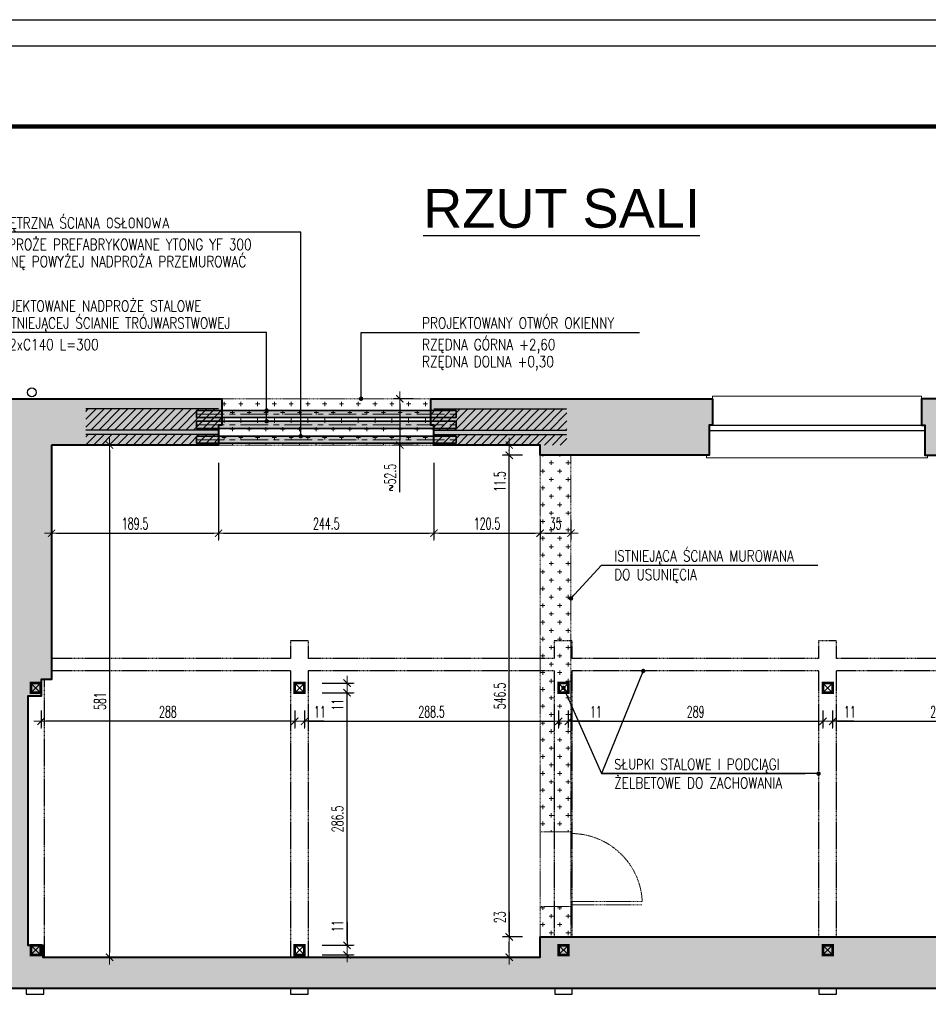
# Model space of a CAD drawing. Extents: x 678233 to 771511, y -128679 to -91169.
# Tile 3 of 62: x 757954 to 758985, y -104019 to -102902. Entities that reach past the tile are written whole.
import ezdxf

# ---------------------------------------------------------------- set-up
doc = ezdxf.new("R2010")
doc.units = 0
doc.linetypes.add('CENTER', pattern=[2, 1.25, -0.25, 0.25, -0.25])
doc.linetypes.add('DASHED', pattern=[0.75, 0.5, -0.25])
doc.layers.get('0').update_dxf_attribs({"linetype": 'CONTINUOUS'})
doc.layers.get('Defpoints').update_dxf_attribs({"linetype": 'CONTINUOUS'})
for name, color, linetype, lineweight in [('K - pomoc', 1, 'CONTINUOUS', 15), ('K-opisy', 2, 'CONTINUOUS', 18), ('K-osie', 1, 'CENTER', 5), ('K-stal wzmocnienia', 200, 'CONTINUOUS', 35), ('K-widok', 7, 'CONTINUOUS', 20), ('K-wyburzenia', 22, 'DASHED', 20), ('K-wyburzenia_hach', 32, 'CONTINUOUS', 9), ('K-wymiary', 8, 'CONTINUOUS', 13), ('K-ściany istniejące', 12, 'CONTINUOUS', 40)]:
    doc.layers.add(name, color=color, linetype=linetype, lineweight=lineweight)
for name, color, linetype in [('K-belki stalowe hach', 204, 'CONTINUOUS'), ('K-hatch', 8, 'CONTINUOUS'), ('K-oznaczenia', 30, 'CONTINUOUS'), ('K-przerywana', 8, 'DASHED'), ('K-ramka', 1, 'CONTINUOUS'), ('K-słupy', 6, 'CONTINUOUS')]:
    doc.layers.add(name, color=color, linetype=linetype)
doc.styles.add('OPIS', font='arial.ttf')
doc.styles.add('ROMANS', font='romans.shx', dxfattribs={"width": 0.6})
doc.styles.add('SIMPLEX', font='simplex.shx', dxfattribs={"height": 15})
doc.dimstyles.new('BZ_KR_10', dxfattribs={"dimscale": 0.1, "dimtxt": 25, "dimasz": 25, "dimexe": 24, "dimexo": 25, "dimgap": 5, "dimtad": 3, "dimdec": 1, "dimlfac": 10, "dimrnd": 1, "dimzin": 9, "dimdsep": 46, "dimtxsty": 'SIMPLEX', "dimblk": 'ARCHTICK', "dimcen": 0, "dimdle": 20, "dimclrd": 256, "dimclre": 256, "dimclrt": 7, "dimadec": 0, "dimazin": 0, "dimtfac": 0.033333, "dimtdec": 1, "dimtix": 1, "dimtmove": 1, "dimatfit": 3, "dimfxl": 1, "dimtvp": 0.8, "dimtolj": 1, "dimarcsym": 0})
doc.dimstyles.new('Copy of DIM-50', dxfattribs={"dimscale": 10, "dimtxt": 1.3, "dimasz": 0.55, "dimexe": 0.7, "dimexo": 2, "dimgap": 0, "dimtad": 0, "dimdec": 1, "dimrnd": 0.5, "dimdsep": 46, "dimtxsty": 'ROMANS', "dimblk1": 'TICK', "dimblk2": 'TICK', "dimsah": 1, "dimcen": 0, "dimdle": 1.5, "dimclrd": 8, "dimclrt": 2, "dimadec": 1, "dimazin": 0, "dimtfac": 0.416667, "dimtdec": 1, "dimtix": 1, "dimtmove": 1, "dimatfit": 3, "dimldrblk": 'TICK', "dimfxl": 1, "dimtvp": 0.833333, "dimtolj": 1, "dimarcsym": 0})
pattern_1 = [(270, (693901.75, -118946.571), (9.525, -9.525), [4.7625, -14.2875]), (0, (693899.369, -118948.953), (9.525, 9.525), [4.7625, -14.2875])]
pattern_2 = [(45, (708923.49, -115030.6856), (-4.4901281, 4.4901281), [])]
pattern_3 = [(45, (708923.49, -115059.6856), (-4.4901281, 4.4901281), [])]

# ---------------------------------------------------------------- blocks, each defined once
blk = doc.blocks.new('_ARCHTICK')
at = {"color": 0, "linetype": 'ByBlock', "const_width": 0.15}
blk.add_lwpolyline([(-0.5, -0.5), (0.5, 0.5)], dxfattribs=at)
blk = doc.blocks.new('TICK')
for p, q in [((-1.5, 0), (1.5, 0)), ((0, -1.5), (0, 1.5))]:
    blk.add_line(p, q)
at = {"xscale": 1.5, "yscale": 1.5, "zscale": 1.5, "rotation": 180}
blk.add_blockref('_ARCHTICK', (0, 0), dxfattribs=at)
blk = doc.blocks.new('*D137')
at = {"layer": 'Defpoints', "color": 0, "transparency": 16777216}
for p in [(758179.8, -103384.1), (757990.3, -103449.1), (758179.8, -103484.1)]:
    blk.add_point(p, dxfattribs=at)
at = {"layer": 'K-wymiary', "color": 0, "lineweight": -2, "transparency": 16777216}
for p, q in [((758179.8, -103404.1), (758179.8, -103491.1)), ((757990.3, -103469.1), (757990.3, -103491.1))]:
    blk.add_line(p, q, dxfattribs=at)
at = {"layer": 'K-wymiary', "color": 8, "lineweight": -2, "transparency": 16777216}
blk.add_line((757995.8, -103484.1), (758174.3, -103484.1), dxfattribs=at)
at = {"layer": 'K-wymiary', "color": 8, "lineweight": -2, "transparency": 16777216, "xscale": 5.5, "yscale": 5.5, "zscale": 5.5, "rotation": 180}
blk.add_blockref('TICK', (757990.3, -103484.1), dxfattribs=at)
at = {"layer": 'K-wymiary', "color": 8, "lineweight": -2, "transparency": 16777216, "xscale": 5.5, "yscale": 5.5, "zscale": 5.5}
blk.add_blockref('TICK', (758179.8, -103484.1), dxfattribs=at)
at = {"layer": 'K-wymiary', "color": 2, "transparency": 16777216, "insert": (758085.1, -103473.2), "char_height": 13, "attachment_point": 5, "style": 'ROMANS'}
blk.add_mtext('\\A1;189.5', dxfattribs=at)
blk = doc.blocks.new('*D138')
at = {"layer": 'Defpoints', "color": 0, "transparency": 16777216}
for p in [(758179.8, -103384.1), (758424.3, -103384.1), (758424.3, -103484.1)]:
    blk.add_point(p, dxfattribs=at)
at = {"layer": 'K-wymiary', "color": 0, "lineweight": -2, "transparency": 16777216}
for p, q in [((758179.8, -103404.1), (758179.8, -103491.1)), ((758424.3, -103404.1), (758424.3, -103491.1))]:
    blk.add_line(p, q, dxfattribs=at)
at = {"layer": 'K-wymiary', "color": 8, "lineweight": -2, "transparency": 16777216}
blk.add_line((758185.3, -103484.1), (758418.8, -103484.1), dxfattribs=at)
at = {"layer": 'K-wymiary', "color": 8, "lineweight": -2, "transparency": 16777216, "xscale": 5.5, "yscale": 5.5, "zscale": 5.5, "rotation": 180}
blk.add_blockref('TICK', (758179.8, -103484.1), dxfattribs=at)
at = {"layer": 'K-wymiary', "color": 8, "lineweight": -2, "transparency": 16777216, "xscale": 5.5, "yscale": 5.5, "zscale": 5.5}
blk.add_blockref('TICK', (758424.3, -103484.1), dxfattribs=at)
at = {"layer": 'K-wymiary', "color": 2, "transparency": 16777216, "insert": (758302.1, -103473.2), "char_height": 13, "attachment_point": 5, "style": 'ROMANS'}
blk.add_mtext('\\A1;244.5', dxfattribs=at)
blk = doc.blocks.new('*D139')
at = {"layer": 'Defpoints', "color": 0, "transparency": 16777216}
for p in [(758424.3, -103384.1), (758544.8, -103449.1), (758544.8, -103484.1)]:
    blk.add_point(p, dxfattribs=at)
at = {"layer": 'K-wymiary', "color": 0, "lineweight": -2, "transparency": 16777216}
for p, q in [((758424.3, -103404.1), (758424.3, -103491.1)), ((758544.8, -103469.1), (758544.8, -103491.1))]:
    blk.add_line(p, q, dxfattribs=at)
at = {"layer": 'K-wymiary', "color": 8, "lineweight": -2, "transparency": 16777216}
blk.add_line((758429.8, -103484.1), (758539.3, -103484.1), dxfattribs=at)
at = {"layer": 'K-wymiary', "color": 8, "lineweight": -2, "transparency": 16777216, "xscale": 5.5, "yscale": 5.5, "zscale": 5.5, "rotation": 180}
blk.add_blockref('TICK', (758424.3, -103484.1), dxfattribs=at)
at = {"layer": 'K-wymiary', "color": 8, "lineweight": -2, "transparency": 16777216, "xscale": 5.5, "yscale": 5.5, "zscale": 5.5}
blk.add_blockref('TICK', (758544.8, -103484.1), dxfattribs=at)
at = {"layer": 'K-wymiary', "color": 2, "transparency": 16777216, "insert": (758484.6, -103473.2), "char_height": 13, "attachment_point": 5, "style": 'ROMANS'}
blk.add_mtext('\\A1;120.5', dxfattribs=at)
blk = doc.blocks.new('*D140')
at = {"layer": 'Defpoints', "color": 0, "transparency": 16777216}
for p in [(758544.8, -103449.1), (758579.8, -103449.1), (758579.8, -103484.1)]:
    blk.add_point(p, dxfattribs=at)
at = {"layer": 'K-wymiary', "color": 0, "lineweight": -2, "transparency": 16777216}
for p, q in [((758544.8, -103469.1), (758544.8, -103491.1)), ((758579.8, -103469.1), (758579.8, -103491.1))]:
    blk.add_line(p, q, dxfattribs=at)
at = {"layer": 'K-wymiary', "color": 8, "lineweight": -2, "transparency": 16777216}
blk.add_line((758550.3, -103484.1), (758574.3, -103484.1), dxfattribs=at)
at = {"layer": 'K-wymiary', "color": 8, "lineweight": -2, "transparency": 16777216, "xscale": 5.5, "yscale": 5.5, "zscale": 5.5, "rotation": 180}
blk.add_blockref('TICK', (758544.8, -103484.1), dxfattribs=at)
at = {"layer": 'K-wymiary', "color": 8, "lineweight": -2, "transparency": 16777216, "xscale": 5.5, "yscale": 5.5, "zscale": 5.5}
blk.add_blockref('TICK', (758579.8, -103484.1), dxfattribs=at)
at = {"layer": 'K-wymiary', "color": 2, "transparency": 16777216, "insert": (758562.3, -103473.2), "char_height": 13, "attachment_point": 5, "style": 'ROMANS'}
blk.add_mtext('\\A1;35', dxfattribs=at)
blk = doc.blocks.new('*D141')
at = {"layer": 'Defpoints', "color": 0, "transparency": 16777216}
for p in [(758509.8, -103942.1), (758544.8, -103942.1), (758544.8, -103965.1)]:
    blk.add_point(p, dxfattribs=at)
at = {"layer": 'K-wymiary', "color": 8, "lineweight": -2, "transparency": 16777216}
for p, q in [((758509.8, -103913.5), (758509.8, -103942.1)), ((758509.8, -103959.6), (758509.8, -103947.6))]:
    blk.add_line(p, q, dxfattribs=at)
at = {"layer": 'K-wymiary', "color": 0, "lineweight": -2, "transparency": 16777216}
for p, q in [((758524.8, -103942.1), (758502.8, -103942.1)), ((758524.8, -103965.1), (758502.8, -103965.1))]:
    blk.add_line(p, q, dxfattribs=at)
at = {"layer": 'K-wymiary', "color": 8, "lineweight": -2, "transparency": 16777216, "xscale": 5.5, "yscale": 5.5, "zscale": 5.5}
for p, rotation in [((758509.8, -103942.1), 90), ((758509.8, -103965.1), 270)]:
    blk.add_blockref('TICK', p, dxfattribs=dict(at, rotation=rotation))
at = {"layer": 'K-wymiary', "color": 2, "transparency": 16777216, "insert": (758499, -103919.8), "char_height": 13, "attachment_point": 5, "rotation": 90, "style": 'ROMANS'}
blk.add_mtext('\\A1;23', dxfattribs=at)
blk = doc.blocks.new('*D142')
at = {"layer": 'Defpoints', "color": 0, "transparency": 16777216}
for p in [(757990.3, -103384.1), (757990.3, -103965.1), (758056.1, -103965.1)]:
    blk.add_point(p, dxfattribs=at)
at = {"layer": 'K-wymiary', "color": 0, "lineweight": -2, "transparency": 16777216}
for p, q in [((758010.3, -103384.1), (758063.1, -103384.1)), ((758010.3, -103965.1), (758063.1, -103965.1))]:
    blk.add_line(p, q, dxfattribs=at)
at = {"layer": 'K-wymiary', "color": 8, "lineweight": -2, "transparency": 16777216}
blk.add_line((758056.1, -103389.6), (758056.1, -103959.6), dxfattribs=at)
at = {"layer": 'K-wymiary', "color": 8, "lineweight": -2, "transparency": 16777216, "xscale": 5.5, "yscale": 5.5, "zscale": 5.5}
for p, rotation in [((758056.1, -103384.1), 90), ((758056.1, -103965.1), 270)]:
    blk.add_blockref('TICK', p, dxfattribs=dict(at, rotation=rotation))
at = {"layer": 'K-wymiary', "color": 2, "transparency": 16777216, "insert": (758045.2, -103674.6), "char_height": 13, "attachment_point": 5, "rotation": 90, "style": 'ROMANS'}
blk.add_mtext('\\A1;581', dxfattribs=at)
blk = doc.blocks.new('*D145')
at = {"layer": 'Defpoints', "color": 0, "transparency": 16777216}
for p in [(758266.3, -103665.1), (758277.3, -103665.1), (758277.3, -103697.5)]:
    blk.add_point(p, dxfattribs=at)
at = {"layer": 'K-wymiary', "color": 0, "lineweight": -2, "transparency": 16777216}
for p, q in [((758266.3, -103685.1), (758266.3, -103704.5)), ((758277.3, -103685.1), (758277.3, -103704.5))]:
    blk.add_line(p, q, dxfattribs=at)
at = {"layer": 'K-wymiary', "color": 8, "lineweight": -2, "transparency": 16777216}
blk.add_line((758299.3, -103697.5), (758277.3, -103697.5), dxfattribs=at)
at = {"layer": 'K-wymiary', "color": 8, "lineweight": -2, "transparency": 16777216, "xscale": 5.5, "yscale": 5.5, "zscale": 5.5, "rotation": 180}
blk.add_blockref('TICK', (758266.3, -103697.5), dxfattribs=at)
at = {"layer": 'K-wymiary', "color": 8, "lineweight": -2, "transparency": 16777216, "xscale": 5.5, "yscale": 5.5, "zscale": 5.5}
blk.add_blockref('TICK', (758277.3, -103697.5), dxfattribs=at)
at = {"layer": 'K-wymiary', "color": 2, "transparency": 16777216, "insert": (758294.7, -103686.7), "char_height": 13, "attachment_point": 5, "style": 'ROMANS'}
blk.add_mtext('\\A1;11', dxfattribs=at)
blk = doc.blocks.new('*D146')
at = {"layer": 'Defpoints', "color": 0, "transparency": 16777216}
for p in [(758277.3, -103665.1), (758565.8, -103665.1), (758565.8, -103697.5)]:
    blk.add_point(p, dxfattribs=at)
at = {"layer": 'K-wymiary', "color": 0, "lineweight": -2, "transparency": 16777216}
for p, q in [((758277.3, -103685.1), (758277.3, -103704.5)), ((758565.8, -103685.1), (758565.8, -103704.5))]:
    blk.add_line(p, q, dxfattribs=at)
at = {"layer": 'K-wymiary', "color": 8, "lineweight": -2, "transparency": 16777216}
blk.add_line((758282.8, -103697.5), (758560.3, -103697.5), dxfattribs=at)
at = {"layer": 'K-wymiary', "color": 8, "lineweight": -2, "transparency": 16777216, "xscale": 5.5, "yscale": 5.5, "zscale": 5.5, "rotation": 180}
blk.add_blockref('TICK', (758277.3, -103697.5), dxfattribs=at)
at = {"layer": 'K-wymiary', "color": 8, "lineweight": -2, "transparency": 16777216, "xscale": 5.5, "yscale": 5.5, "zscale": 5.5}
blk.add_blockref('TICK', (758565.8, -103697.5), dxfattribs=at)
at = {"layer": 'K-wymiary', "color": 2, "transparency": 16777216, "insert": (758421.6, -103686.7), "char_height": 13, "attachment_point": 5, "style": 'ROMANS'}
blk.add_mtext('\\A1;288.5', dxfattribs=at)
blk = doc.blocks.new('*D147')
at = {"layer": 'Defpoints', "color": 0, "transparency": 16777216}
for p in [(758565.8, -103665.1), (758576.8, -103665.1), (758576.8, -103697.5)]:
    blk.add_point(p, dxfattribs=at)
at = {"layer": 'K-wymiary', "color": 0, "lineweight": -2, "transparency": 16777216}
for p, q in [((758565.8, -103685.1), (758565.8, -103704.5)), ((758576.8, -103685.1), (758576.8, -103704.5))]:
    blk.add_line(p, q, dxfattribs=at)
at = {"layer": 'K-wymiary', "color": 8, "lineweight": -2, "transparency": 16777216}
blk.add_line((758612.7, -103697.5), (758576.8, -103697.5), dxfattribs=at)
at = {"layer": 'K-wymiary', "color": 8, "lineweight": -2, "transparency": 16777216, "xscale": 5.5, "yscale": 5.5, "zscale": 5.5, "rotation": 180}
blk.add_blockref('TICK', (758565.8, -103697.5), dxfattribs=at)
at = {"layer": 'K-wymiary', "color": 8, "lineweight": -2, "transparency": 16777216, "xscale": 5.5, "yscale": 5.5, "zscale": 5.5}
blk.add_blockref('TICK', (758576.8, -103697.5), dxfattribs=at)
at = {"layer": 'K-wymiary', "color": 2, "transparency": 16777216, "insert": (758608.1, -103686.7), "char_height": 13, "attachment_point": 5, "style": 'ROMANS'}
blk.add_mtext('\\A1;11', dxfattribs=at)
blk = doc.blocks.new('*D148')
at = {"layer": 'Defpoints', "color": 0, "transparency": 16777216}
for p in [(758576.8, -103665.1), (758865.8, -103665.1), (758865.8, -103697.5)]:
    blk.add_point(p, dxfattribs=at)
at = {"layer": 'K-wymiary', "color": 0, "lineweight": -2, "transparency": 16777216}
for p, q in [((758576.8, -103685.1), (758576.8, -103704.5)), ((758865.8, -103685.1), (758865.8, -103704.5))]:
    blk.add_line(p, q, dxfattribs=at)
at = {"layer": 'K-wymiary', "color": 8, "lineweight": -2, "transparency": 16777216}
blk.add_line((758582.3, -103697.5), (758860.3, -103697.5), dxfattribs=at)
at = {"layer": 'K-wymiary', "color": 8, "lineweight": -2, "transparency": 16777216, "xscale": 5.5, "yscale": 5.5, "zscale": 5.5, "rotation": 180}
blk.add_blockref('TICK', (758576.8, -103697.5), dxfattribs=at)
at = {"layer": 'K-wymiary', "color": 8, "lineweight": -2, "transparency": 16777216, "xscale": 5.5, "yscale": 5.5, "zscale": 5.5}
blk.add_blockref('TICK', (758865.8, -103697.5), dxfattribs=at)
at = {"layer": 'K-wymiary', "color": 2, "transparency": 16777216, "insert": (758721.3, -103686.7), "char_height": 13, "attachment_point": 5, "style": 'ROMANS'}
blk.add_mtext('\\A1;289', dxfattribs=at)
blk = doc.blocks.new('*D149')
at = {"layer": 'Defpoints', "color": 0, "transparency": 16777216}
for p in [(758865.8, -103665.1), (758876.8, -103665.1), (758876.8, -103697.5)]:
    blk.add_point(p, dxfattribs=at)
at = {"layer": 'K-wymiary', "color": 0, "lineweight": -2, "transparency": 16777216}
for p, q in [((758865.8, -103685.1), (758865.8, -103704.5)), ((758876.8, -103685.1), (758876.8, -103704.5))]:
    blk.add_line(p, q, dxfattribs=at)
at = {"layer": 'K-wymiary', "color": 8, "lineweight": -2, "transparency": 16777216}
blk.add_line((758900.9, -103697.5), (758876.8, -103697.5), dxfattribs=at)
at = {"layer": 'K-wymiary', "color": 8, "lineweight": -2, "transparency": 16777216, "xscale": 5.5, "yscale": 5.5, "zscale": 5.5, "rotation": 180}
blk.add_blockref('TICK', (758865.8, -103697.5), dxfattribs=at)
at = {"layer": 'K-wymiary', "color": 8, "lineweight": -2, "transparency": 16777216, "xscale": 5.5, "yscale": 5.5, "zscale": 5.5}
blk.add_blockref('TICK', (758876.8, -103697.5), dxfattribs=at)
at = {"layer": 'K-wymiary', "color": 2, "transparency": 16777216, "insert": (758896.3, -103686.7), "char_height": 13, "attachment_point": 5, "style": 'ROMANS'}
blk.add_mtext('\\A1;11', dxfattribs=at)
blk = doc.blocks.new('*D150')
at = {"layer": 'Defpoints', "color": 0, "transparency": 16777216}
for p in [(758876.8, -103665.1), (759128.3, -103665.1), (759128.3, -103697.5)]:
    blk.add_point(p, dxfattribs=at)
at = {"layer": 'K-wymiary', "color": 0, "lineweight": -2, "transparency": 16777216}
for p, q in [((758876.8, -103685.1), (758876.8, -103704.5)), ((759128.3, -103685.1), (759128.3, -103704.5))]:
    blk.add_line(p, q, dxfattribs=at)
at = {"layer": 'K-wymiary', "color": 8, "lineweight": -2, "transparency": 16777216}
blk.add_line((758882.3, -103697.5), (759122.8, -103697.5), dxfattribs=at)
at = {"layer": 'K-wymiary', "color": 8, "lineweight": -2, "transparency": 16777216, "xscale": 5.5, "yscale": 5.5, "zscale": 5.5, "rotation": 180}
blk.add_blockref('TICK', (758876.8, -103697.5), dxfattribs=at)
at = {"layer": 'K-wymiary', "color": 8, "lineweight": -2, "transparency": 16777216, "xscale": 5.5, "yscale": 5.5, "zscale": 5.5}
blk.add_blockref('TICK', (759128.3, -103697.5), dxfattribs=at)
at = {"layer": 'K-wymiary', "color": 2, "transparency": 16777216, "insert": (759002.6, -103686.7), "char_height": 13, "attachment_point": 5, "style": 'ROMANS'}
blk.add_mtext('\\A1;251.5', dxfattribs=at)
blk = doc.blocks.new('*D151')
at = {"layer": 'Defpoints', "color": 0, "transparency": 16777216}
for p in [(757978.3, -103665.1), (758266.3, -103665.1), (757978.3, -103697.5)]:
    blk.add_point(p, dxfattribs=at)
at = {"layer": 'K-wymiary', "color": 0, "lineweight": -2, "transparency": 16777216}
for p, q in [((757978.3, -103685.1), (757978.3, -103704.5)), ((758266.3, -103685.1), (758266.3, -103704.5))]:
    blk.add_line(p, q, dxfattribs=at)
at = {"layer": 'K-wymiary', "color": 8, "lineweight": -2, "transparency": 16777216}
blk.add_line((758260.8, -103697.5), (757983.8, -103697.5), dxfattribs=at)
at = {"layer": 'K-wymiary', "color": 8, "lineweight": -2, "transparency": 16777216, "xscale": 5.5, "yscale": 5.5, "zscale": 5.5, "rotation": 180}
blk.add_blockref('TICK', (757978.3, -103697.5), dxfattribs=at)
at = {"layer": 'K-wymiary', "color": 8, "lineweight": -2, "transparency": 16777216, "xscale": 5.5, "yscale": 5.5, "zscale": 5.5}
blk.add_blockref('TICK', (758266.3, -103697.5), dxfattribs=at)
at = {"layer": 'K-wymiary', "color": 2, "transparency": 16777216, "insert": (758122.3, -103686.7), "char_height": 13, "attachment_point": 5, "style": 'ROMANS'}
blk.add_mtext('\\A1;288', dxfattribs=at)
blk = doc.blocks.new('*D152')
at = {"layer": 'Defpoints', "color": 0, "transparency": 16777216}
for p in [(758277.3, -103951.6), (758325.6, -103951.6), (758277.3, -103962.6)]:
    blk.add_point(p, dxfattribs=at)
at = {"layer": 'K-wymiary', "color": 8, "lineweight": -2, "transparency": 16777216}
blk.add_line((758325.6, -103925.2), (758325.6, -103951.6), dxfattribs=at)
at = {"layer": 'K-wymiary', "color": 0, "lineweight": -2, "transparency": 16777216}
for p, q in [((758297.3, -103951.6), (758332.6, -103951.6)), ((758297.3, -103962.6), (758332.6, -103962.6))]:
    blk.add_line(p, q, dxfattribs=at)
at = {"layer": 'K-wymiary', "color": 8, "lineweight": -2, "transparency": 16777216, "xscale": 5.5, "yscale": 5.5, "zscale": 5.5}
for p, rotation in [((758325.6, -103951.6), 90), ((758325.6, -103962.6), 270)]:
    blk.add_blockref('TICK', p, dxfattribs=dict(at, rotation=rotation))
at = {"layer": 'K-wymiary', "color": 2, "transparency": 16777216, "insert": (758314.8, -103929.9), "char_height": 13, "attachment_point": 5, "rotation": 90, "style": 'ROMANS'}
blk.add_mtext('\\A1;11', dxfattribs=at)
blk = doc.blocks.new('*D153')
at = {"layer": 'Defpoints', "color": 0, "transparency": 16777216}
for p in [(758277.3, -103665.1), (758325.6, -103665.1), (758277.3, -103951.6)]:
    blk.add_point(p, dxfattribs=at)
at = {"layer": 'K-wymiary', "color": 0, "lineweight": -2, "transparency": 16777216}
for p, q in [((758297.3, -103665.1), (758332.6, -103665.1)), ((758297.3, -103951.6), (758332.6, -103951.6))]:
    blk.add_line(p, q, dxfattribs=at)
at = {"layer": 'K-wymiary', "color": 8, "lineweight": -2, "transparency": 16777216}
blk.add_line((758325.6, -103946.1), (758325.6, -103670.6), dxfattribs=at)
at = {"layer": 'K-wymiary', "color": 8, "lineweight": -2, "transparency": 16777216, "xscale": 5.5, "yscale": 5.5, "zscale": 5.5}
for p, rotation in [((758325.6, -103665.1), 90), ((758325.6, -103951.6), 270)]:
    blk.add_blockref('TICK', p, dxfattribs=dict(at, rotation=rotation))
at = {"layer": 'K-wymiary', "color": 2, "transparency": 16777216, "insert": (758314.8, -103808.3), "char_height": 13, "attachment_point": 5, "rotation": 90, "style": 'ROMANS'}
blk.add_mtext('\\A1;286.5', dxfattribs=at)
blk = doc.blocks.new('*D154')
at = {"layer": 'Defpoints', "color": 0, "transparency": 16777216}
for p in [(758277.3, -103654.1), (758325.6, -103654.1), (758277.3, -103665.1)]:
    blk.add_point(p, dxfattribs=at)
at = {"layer": 'K-wymiary', "color": 0, "lineweight": -2, "transparency": 16777216}
for p, q in [((758297.3, -103654.1), (758332.6, -103654.1)), ((758297.3, -103665.1), (758332.6, -103665.1))]:
    blk.add_line(p, q, dxfattribs=at)
at = {"layer": 'K-wymiary', "color": 8, "lineweight": -2, "transparency": 16777216}
blk.add_line((758325.6, -103683.3), (758325.6, -103665.1), dxfattribs=at)
at = {"layer": 'K-wymiary', "color": 8, "lineweight": -2, "transparency": 16777216, "xscale": 5.5, "yscale": 5.5, "zscale": 5.5}
for p, rotation in [((758325.6, -103654.1), 90), ((758325.6, -103665.1), 270)]:
    blk.add_blockref('TICK', p, dxfattribs=dict(at, rotation=rotation))
at = {"layer": 'K-wymiary', "color": 2, "transparency": 16777216, "insert": (758314.8, -103678.7), "char_height": 13, "attachment_point": 5, "rotation": 90, "style": 'ROMANS'}
blk.add_mtext('\\A1;11', dxfattribs=at)
blk = doc.blocks.new('*D176')
at = {"layer": 'Defpoints', "color": 0, "transparency": 16777216}
for p in [(758509.8, -103395.6), (758544.8, -103395.6), (758544.8, -103942.1)]:
    blk.add_point(p, dxfattribs=at)
at = {"layer": 'K-wymiary', "color": 0, "lineweight": -2, "transparency": 16777216}
for p, q in [((758524.8, -103395.6), (758502.8, -103395.6)), ((758524.8, -103942.1), (758502.8, -103942.1))]:
    blk.add_line(p, q, dxfattribs=at)
at = {"layer": 'K-wymiary', "color": 8, "lineweight": -2, "transparency": 16777216}
blk.add_line((758509.8, -103936.6), (758509.8, -103401.1), dxfattribs=at)
at = {"layer": 'K-wymiary', "color": 8, "lineweight": -2, "transparency": 16777216, "xscale": 5.5, "yscale": 5.5, "zscale": 5.5}
for p, rotation in [((758509.8, -103395.6), 90), ((758509.8, -103942.1), 270)]:
    blk.add_blockref('TICK', p, dxfattribs=dict(at, rotation=rotation))
at = {"layer": 'K-wymiary', "color": 2, "transparency": 16777216, "insert": (758499, -103668.8), "char_height": 13, "attachment_point": 5, "rotation": 90, "style": 'ROMANS'}
blk.add_mtext('\\A1;546.5', dxfattribs=at)
blk = doc.blocks.new('*D177')
at = {"layer": 'Defpoints', "color": 0, "transparency": 16777216}
for p in [(758509.8, -103384.1), (758544.8, -103384.1), (758544.8, -103395.6)]:
    blk.add_point(p, dxfattribs=at)
at = {"layer": 'K-wymiary', "color": 0, "lineweight": -2, "transparency": 16777216}
for p, q in [((758524.8, -103384.1), (758502.8, -103384.1)), ((758524.8, -103395.6), (758502.8, -103395.6))]:
    blk.add_line(p, q, dxfattribs=at)
at = {"layer": 'K-wymiary', "color": 8, "lineweight": -2, "transparency": 16777216}
for p, q in [((758509.8, -103390.1), (758509.8, -103389.6)), ((758509.8, -103436.8), (758509.8, -103395.6))]:
    blk.add_line(p, q, dxfattribs=at)
at = {"layer": 'K-wymiary', "color": 8, "lineweight": -2, "transparency": 16777216, "xscale": 5.5, "yscale": 5.5, "zscale": 5.5}
for p, rotation in [((758509.8, -103384.1), 90), ((758509.8, -103395.6), 270)]:
    blk.add_blockref('TICK', p, dxfattribs=dict(at, rotation=rotation))
at = {"layer": 'K-wymiary', "color": 2, "transparency": 16777216, "insert": (758499, -103425.5), "char_height": 13, "attachment_point": 5, "rotation": 90, "style": 'ROMANS'}
blk.add_mtext('\\A1;11.5', dxfattribs=at)
blk = doc.blocks.new('*D178')
at = {"layer": 'Defpoints', "color": 0, "transparency": 16777216}
for p in [(758420.6, -103331.6), (758385.6, -103384.1), (758420.6, -103384.1)]:
    blk.add_point(p, dxfattribs=at)
at = {"layer": 'K-wymiary', "color": 0, "lineweight": -2, "transparency": 16777216}
for p, q in [((758400.6, -103331.6), (758378.6, -103331.6)), ((758400.6, -103384.1), (758378.6, -103384.1))]:
    blk.add_line(p, q, dxfattribs=at)
at = {"layer": 'K-wymiary', "color": 8, "lineweight": -2, "transparency": 16777216}
for p, q in [((758385.6, -103337.1), (758385.6, -103378.6)), ((758385.6, -103437.7), (758385.6, -103384.1))]:
    blk.add_line(p, q, dxfattribs=at)
at = {"layer": 'K-wymiary', "color": 8, "lineweight": -2, "transparency": 16777216, "xscale": 5.5, "yscale": 5.5, "zscale": 5.5}
for p, rotation in [((758385.6, -103331.6), 90), ((758385.6, -103384.1), 270)]:
    blk.add_blockref('TICK', p, dxfattribs=dict(at, rotation=rotation))
at = {"layer": 'K-wymiary', "color": 2, "transparency": 16777216, "insert": (758374.7, -103421.1), "char_height": 13, "attachment_point": 5, "rotation": 90, "style": 'ROMANS'}
blk.add_mtext('\\A1;~52.5', dxfattribs=at)

msp = doc.modelspace()

# ---------------------------------------------------------------- hatches: boundary and pattern name
at = {"layer": 'K-belki stalowe hach', "linetype": 'ByBlock', "ltscale": 25}
h = msp.add_hatch(color=256, dxfattribs=at)
h.dxf.hatch_style = 1
h.paths.add_polyline_path([(758449.32, -103352.85), (758449.32, -103344.85), (758154.82, -103344.85), (758154.82, -103352.85)])
h = msp.add_hatch(color=256, dxfattribs=at)
h.dxf.hatch_style = 1
h.paths.add_polyline_path([(758449.32, -103365.12), (758449.32, -103357.12), (758154.82, -103357.12), (758154.82, -103365.12)])
h = msp.add_hatch(color=85, dxfattribs=at)
h.dxf.hatch_style = 1
h.paths.add_polyline_path([(758449.32, -103382.05), (758449.32, -103374.05), (758154.82, -103374.05), (758154.82, -103382.05)])
at = {"layer": 'K-hatch', "ltscale": 100}
h = msp.add_hatch(color=254, dxfattribs=at)
h.paths.add_polyline_path([(759200.08, -103033.97), (759138.14, -103033.97), (759138.14, -103089.97), (759200.08, -103089.97)])
h.paths.add_polyline_path([(759200.08, -103331.56), (759138.14, -103331.56), (759127.57, -103331.56), (759127.57, -103357.56), (759111.57, -103357.56), (759111.57, -103331.56), (758977.57, -103331.56), (758977.57, -103361.56), (758981.32, -103361.56), (758981.32, -103395.56), (759083.32, -103395.56), (759083.32, -103397.56), (759148.32, -103397.56), (759148.32, -103631.56), (759138.32, -103631.56), (759138.32, -103665.06), (759138.32, -103690.06), (759148.32, -103690.06), (759200.08, -103690.06), (759200.08, -103633.87), (759177.17, -103633.87), (759177.17, -103389.92), (759200.08, -103389.92)], flags=17)
h.paths.add_polyline_path([(758736.82, -103361.56), (758740.57, -103361.56), (758740.57, -103331.56), (758420.57, -103331.56), (758420.57, -103361.56), (758424.32, -103361.56), (758424.32, -103384.06), (758544.82, -103384.06), (758544.82, -103395.56), (758736.82, -103395.56)], flags=17)
h.paths.add_polyline_path([(758179.82, -103361.56), (758183.57, -103361.56), (758183.57, -103331.56), (757934.57, -103331.56), (757934.57, -104000.06), (759299.38, -104000.06), (759299.38, -103938.07), (759179.29, -103938.07), (759179.29, -103790.06), (759148.32, -103790.06), (759148.32, -103827.06), (759163.32, -103827.06), (759163.32, -103932.56), (759137.32, -103932.56), (759137.32, -103942.06), (758544.82, -103942.06), (758544.82, -103965.06), (757980.32, -103965.06), (757980.32, -103951.56), (757963.32, -103951.56), (757963.32, -103669.06), (757978.32, -103669.06), (757978.32, -103650.06), (757990.32, -103650.06), (757990.32, -103384.06), (758179.82, -103384.06)])
at = {"layer": 'K-hatch'}
h = msp.add_hatch(dxfattribs=at)
h.set_pattern_fill('ANSI31', color=256, scale=2, style=0)
h.set_pattern_definition(pattern_2)
h.paths.add_polyline_path([(758179.82, -103367.06), (758179.82, -103361.56), (758183.57, -103361.56), (758183.57, -103343.06), (758029.04, -103343.06), (758029.04, -103367.06)])
h = msp.add_hatch(dxfattribs=at)
h.set_pattern_fill('ANSI31', color=256, scale=2, style=0)
h.set_pattern_definition(pattern_2)
h.paths.add_polyline_path([(758424.32, -103367.06), (758424.32, -103361.56), (758420.57, -103361.56), (758420.57, -103343.06), (758575.1, -103343.06), (758575.1, -103367.06)])
h = msp.add_hatch(dxfattribs=at)
h.set_pattern_fill('ANSI31', color=256, scale=2, style=0)
h.set_pattern_definition(pattern_3)
h.paths.add_polyline_path([(758029.04, -103384.06), (758179.82, -103384.06), (758179.82, -103372.06), (758029.04, -103372.06)])
h = msp.add_hatch(dxfattribs=at)
h.set_pattern_fill('ANSI31', color=256, scale=2, style=0)
h.set_pattern_definition(pattern_3)
h.paths.add_polyline_path([(758575.1, -103384.06), (758424.32, -103384.06), (758424.32, -103372.06), (758575.1, -103372.06)])
at = {"layer": 'K-wyburzenia_hach', "ltscale": 10, "transparency": 33554687}
h = msp.add_hatch(dxfattribs=at)
h.set_pattern_fill('CROSS', color=256, scale=1.5, angle=-90, style=0)
h.set_pattern_definition(pattern_1)
h.paths.add_polyline_path([(758183.57, -103331.56), (758183.57, -103361.56), (758179.82, -103361.56), (758179.82, -103384.06), (758424.32, -103384.06), (758424.32, -103361.56), (758420.57, -103361.56), (758420.57, -103331.56)])
h = msp.add_hatch(dxfattribs=at)
h.set_pattern_fill('CROSS', color=256, scale=1.5, angle=-90, style=0)
h.set_pattern_definition(pattern_1)
h.paths.add_polyline_path([(758579.82, -103395.56), (758544.82, -103395.56), (758544.82, -103823.06), (758579.82, -103823.06), (758579.82, -103821.56)])
h.paths.add_polyline_path([(758565.82, -103665.06), (758565.82, -103654.06), (758576.82, -103654.06), (758576.82, -103665.06)], flags=16)
h.paths.add_polyline_path([(758579.82, -103909.06), (758579.82, -103907.56), (758544.82, -103907.56), (758544.82, -103942.06), (758579.82, -103942.06)])

# ---------------------------------------------------------------- linework, layer by layer
at = {"layer": 'K-hatch'}
for p, q in [((758736.82, -103367.56), (758981.32, -103367.56)), ((758740.57, -103361.56), (758977.57, -103361.56))]:
    msp.add_line(p, q, dxfattribs=at)
for points in [[(757961.32, -104000.06), (757961.32, -104007.06), (757981.32, -104007.06), (757981.32, -104007.06), (757981.32, -104000.06)], [(758261.32, -104000.06), (758261.32, -104007.06), (758281.32, -104007.06), (758281.32, -104007.06), (758281.32, -104000.06)], [(758561.32, -104000.06), (758561.32, -104007.06), (758581.32, -104007.06), (758581.32, -104007.06), (758581.32, -104000.06)], [(758861.32, -104000.06), (758861.32, -104007.06), (758881.32, -104007.06), (758881.32, -104007.06), (758881.32, -104000.06)]]:
    msp.add_lwpolyline(points, dxfattribs=at)
msp.add_circle((757967.87, -103324.29), 5, dxfattribs=at)
at = {"layer": 'K-osie', "ltscale": 25}
for points in [[(758154.82, -103348.85), (758449.32, -103348.85)], [(758154.82, -103361.12), (758449.32, -103361.12)], [(758154.82, -103378.05), (758449.32, -103378.05)]]:
    msp.add_lwpolyline(points, dxfattribs=at)
at = {"layer": 'K-przerywana', "color": 150, "ltscale": 2}
for p, q in [((758261.32, -103606.06), (758261.32, -103626.35)), ((758281.32, -103606.06), (758261.32, -103606.06)), ((758281.32, -103606.06), (758281.32, -103626.35)), ((758560.82, -103606.06), (758560.82, -103626.35)), ((758580.82, -103606.06), (758560.82, -103606.06)), ((758580.82, -103606.06), (758580.82, -103626.35)), ((758860.82, -103606.06), (758860.82, -103626.35)), ((758880.82, -103606.06), (758860.82, -103606.06)), ((758880.82, -103606.06), (758880.82, -103626.35)), ((758261.32, -103626.35), (757990.32, -103626.35)), ((758560.82, -103626.35), (758281.32, -103626.35)), ((758860.82, -103626.35), (758580.82, -103626.35)), ((759148.32, -103626.35), (758880.82, -103626.35)), ((757981.82, -103650.06), (757981.82, -103965.06)), ((758261.32, -103640.35), (757990.32, -103640.35)), ((758261.32, -103640.35), (758261.32, -103965.06)), ((758281.32, -103640.35), (758281.32, -103965.06)), ((758560.82, -103640.35), (758281.32, -103640.35)), ((758560.82, -103640.35), (758560.82, -103942.06)), ((758860.82, -103640.35), (758580.82, -103640.35)), ((758580.82, -103640.35), (758580.82, -103942.06)), ((758860.82, -103640.35), (758860.82, -103942.06)), ((759128.32, -103640.35), (758880.82, -103640.35)), ((758880.82, -103640.35), (758880.82, -103942.06))]:
    msp.add_line(p, q, dxfattribs=at)
at = {"layer": 'K-przerywana', "ltscale": 5, "const_width": 5}
msp.add_lwpolyline([(759299.38, -103022.59), (759299.38, -104059.23), (757839.23, -104059.23), (757839.23, -103022.59)], close=True, dxfattribs=at)
at = {"layer": 'K-przerywana', "color": 173}
for points in [[(758179.82, -103343.06), (758029, -103343.06)], [(758424.32, -103343.06), (758575.14, -103343.06)], [(758179.82, -103367.06), (758029, -103367.06)], [(758424.32, -103367.06), (758575.14, -103367.06)], [(758179.82, -103372.06), (758029, -103372.06)], [(758424.32, -103372.06), (758575.14, -103372.06)]]:
    msp.add_lwpolyline(points, dxfattribs=at)
at = {"layer": 'K-ramka'}
msp.add_lwpolyline([(757724.31, -102901.51), (759824.31, -102901.51), (759824.31, -104386.51), (757724.31, -104386.51)], close=True, dxfattribs=at)
at = {"layer": 'K-ramka', "color": 3}
msp.add_lwpolyline([(757794.31, -104356.51), (759794.31, -104356.51), (759794.31, -102931.51), (757794.31, -102931.51)], close=True, dxfattribs=at)
at = {"layer": 'K-stal wzmocnienia', "color": 2}
for points in [[(758449.32, -103344.85), (758154.82, -103344.85), (758154.82, -103352.85), (758449.32, -103352.85)], [(758449.32, -103357.12), (758154.82, -103357.12), (758154.82, -103365.12), (758449.32, -103365.12)], [(758449.32, -103374.05), (758154.82, -103374.05), (758154.82, -103382.05), (758449.32, -103382.05)]]:
    msp.add_lwpolyline(points, close=True, dxfattribs=at)
at = {"layer": 'K-słupy', "color": 160, "ltscale": 2, "const_width": 3}
for points in [[(757966.82, -103654.06), (757977.82, -103654.06), (757977.82, -103665.06), (757966.82, -103665.06)], [(758266.32, -103654.06), (758277.32, -103654.06), (758277.32, -103665.06), (758266.32, -103665.06)], [(758565.82, -103654.06), (758576.82, -103654.06), (758576.82, -103665.06), (758565.82, -103665.06)], [(758865.82, -103654.06), (758876.82, -103654.06), (758876.82, -103665.06), (758865.82, -103665.06)], [(757966.82, -103951.56), (757977.82, -103951.56), (757977.82, -103962.56), (757966.82, -103962.56)], [(758266.32, -103951.56), (758277.32, -103951.56), (758277.32, -103962.56), (758266.32, -103962.56)], [(758565.82, -103951.56), (758576.82, -103951.56), (758576.82, -103962.56), (758565.82, -103962.56)], [(758865.82, -103951.56), (758876.82, -103951.56), (758876.82, -103962.56), (758865.82, -103962.56)]]:
    msp.add_lwpolyline(points, close=True, dxfattribs=at)
at = {"layer": 'K-słupy', "color": 160, "ltscale": 2}
for points in [[(757966.82, -103654.06), (757977.82, -103665.06)], [(757966.82, -103665.06), (757977.82, -103654.06)], [(758266.32, -103654.06), (758277.32, -103665.06)], [(758266.32, -103665.06), (758277.32, -103654.06)], [(758565.82, -103654.06), (758576.82, -103665.06)], [(758565.82, -103665.06), (758576.82, -103654.06)], [(758865.82, -103654.06), (758876.82, -103665.06)], [(758865.82, -103665.06), (758876.82, -103654.06)], [(757966.82, -103951.56), (757977.82, -103962.56)], [(757966.82, -103962.56), (757977.82, -103951.56)], [(758266.32, -103951.56), (758277.32, -103962.56)], [(758266.32, -103962.56), (758277.32, -103951.56)], [(758565.82, -103951.56), (758576.82, -103962.56)], [(758565.82, -103962.56), (758576.82, -103951.56)], [(758865.82, -103951.56), (758876.82, -103962.56)], [(758865.82, -103962.56), (758876.82, -103951.56)]]:
    msp.add_lwpolyline(points, dxfattribs=at)
at = {"layer": 'K-widok'}
for points in [[(758740.57, -103331.56), (758740.57, -103328.56), (758977.57, -103328.56), (758977.57, -103331.56)], [(758984.32, -103395.56), (758984.32, -103398.56), (758733.71, -103398.56), (758733.71, -103395.56)]]:
    msp.add_lwpolyline(points, dxfattribs=at)
at = {"layer": 'K-wyburzenia', "ltscale": 2}
for p, q in [((758183.57, -103331.56), (758420.57, -103331.56)), ((758179.82, -103384.06), (758424.32, -103384.06)), ((758544.82, -103823.06), (758544.82, -103907.56)), ((758579.82, -103823.06), (758579.82, -103907.56)), ((758579.82, -103901.81), (758660.82, -103901.81)), ((758579.82, -103905.81), (758660.82, -103905.81))]:
    msp.add_line(p, q, dxfattribs=at)
for points in [[(758579.82, -103395.56), (758579.82, -103823.06), (758544.82, -103823.06), (758544.82, -103395.56)], [(758544.82, -103942.06), (758579.82, -103942.06), (758579.82, -103907.56), (758544.82, -103907.56)]]:
    msp.add_lwpolyline(points, close=True, dxfattribs=at)
msp.add_arc((758579.82, -103905.81), 81, 2.83057, 90, dxfattribs=at)
at = {"layer": 'K-ściany istniejące'}
msp.add_line((757934.57, -104000.06), (759299.38, -104000.06), dxfattribs=at)
for points in [[(757934.57, -103331.56), (758183.57, -103331.56), (758183.57, -103361.56), (758179.82, -103361.56), (758179.82, -103384.06), (757990.32, -103384.06)], [(757990.32, -103384.06), (757990.32, -103650.06), (757978.32, -103650.06), (757978.32, -103669.06), (757963.32, -103669.06), (757963.32, -103951.56), (757980.32, -103951.56), (757980.32, -103965.06), (758544.82, -103965.06), (758544.82, -103942.06), (759137.32, -103942.06), (759137.32, -103932.56), (759163.32, -103932.56), (759163.32, -103827.06), (759148.32, -103827.06), (759148.32, -103790.06), (759179.29, -103790.06), (759179.29, -103938.07), (759299.38, -103938.07)]]:
    msp.add_lwpolyline(points, dxfattribs=at)
for points in [[(758740.57, -103361.56), (758736.82, -103361.56), (758736.82, -103395.56), (758544.82, -103395.56), (758544.82, -103384.06), (758424.32, -103384.06), (758424.32, -103361.56), (758420.57, -103361.56), (758420.57, -103331.56), (758740.57, -103331.56)], [(759177.17, -103389.92), (759200.08, -103389.92), (759200.08, -103331.56), (759138.14, -103331.56), (759127.57, -103331.56), (759127.57, -103357.56), (759111.57, -103357.56), (759111.57, -103331.56), (758977.57, -103331.56), (758977.57, -103361.56), (758981.32, -103361.56), (758981.32, -103395.56), (759083.32, -103395.56), (759083.32, -103397.56), (759148.32, -103397.56), (759148.32, -103631.56), (759138.32, -103631.56), (759138.32, -103665.06), (759138.32, -103690.06), (759148.32, -103690.06), (759200.08, -103690.06), (759200.08, -103633.87), (759177.17, -103633.87)]]:
    msp.add_lwpolyline(points, close=True, dxfattribs=at)

# ---------------------------------------------------------------- texts
at = {"layer": 'K-opisy', "style": 'ROMANS', "width": 0.8}
for s, p in [('WENĘTRZNA ŚCIANA OSŁONOWA', (757914.75, -103138.36)), ('NADPROŻE PREFABRYKOWANE YTONG YF 300', (757914.68, -103162.8)), ('ŚCIANĘ POWYŻEJ NADPROŻA PRZEMUROWAĆ', (757914.68, -103182.15)), ('PROJEKTOWANE NADPROŻE STALOWE', (757914.75, -103232.56)), ('W ISTNIEJĄCEJ ŚCIANIE TRÓJWARSTWOWEJ', (757914.75, -103251.9)), ('PROJEKTOWANY OTWÓR OKIENNY', (758410.82, -103251.9)), ('[1] 2xC140 L=300', (757914.68, -103276.35)), ('RZĘDNA GÓRNA +2,60', (758410.82, -103276.35)), ('RZĘDNA DOLNA +0,30', (758410.82, -103295.69)), ('ISTNIEJĄCA ŚCIANA MUROWANA', (758628.89, -103516.13)), ('DO USUNIĘCIA', (758628.89, -103537.35)), ('SŁUPKI STALOWE I PODCIĄGI', (758628.89, -103752.5)), ('ŻELBETOWE DO ZACHOWANIA', (758628.89, -103773.73))]:
    msp.add_text(s, height=12.5, dxfattribs=at).set_placement(p)
at = {"layer": 'K-oznaczenia', "style": 'OPIS'}
msp.add_text('%%URZUT SALI', height=44, dxfattribs=at).set_placement((758412.02, -103137.53))

# ---------------------------------------------------------------- dimensions: what is measured, and where the dimension line sits
at = {"layer": 'K-wymiary'}
dim = msp.add_linear_dim(base=(758385.57, -103384.06), p1=(758420.57, -103331.56), p2=(758420.57, -103384.06), angle=90, text='~<>', dimstyle='Copy of DIM-50', dxfattribs=at)
dim.commit()
dim.dimension.update_dxf_attribs({"geometry": '*D178', "text_midpoint": (758385.57, -103421.12), "dimtype": 160})
for base, p1, p2, picture, middle in [((758056.07, -103965.06), (757990.32, -103384.06), (757990.32, -103965.06), '*D142', (758045.24, -103674.56)), ((758509.82, -103395.56), (758544.82, -103942.06), (758544.82, -103395.56), '*D176', (758498.99, -103668.81)), ((758325.64, -103665.06), (758277.32, -103951.56), (758277.32, -103665.06), '*D153', (758314.8, -103808.31))]:
    dim = msp.add_linear_dim(base=base, p1=p1, p2=p2, angle=90, dimstyle='Copy of DIM-50', dxfattribs=at)
    dim.commit()
    dim.dimension.update_dxf_attribs({"geometry": picture, "text_midpoint": middle})
for base, p1, p2, picture, middle in [((758509.82, -103384.06), (758544.82, -103395.56), (758544.82, -103384.06), '*D177', (758498.3, -103425.46)), ((758325.64, -103654.06), (758277.32, -103665.06), (758277.32, -103654.06), '*D154', (758314.8, -103678.69)), ((758509.82, -103942.06), (758544.82, -103965.06), (758544.82, -103942.06), '*D141', (758498.99, -103919.84)), ((758325.64, -103951.56), (758277.32, -103962.56), (758277.32, -103951.56), '*D152', (758314.8, -103929.88))]:
    dim = msp.add_linear_dim(base=base, p1=p1, p2=p2, angle=90, dimstyle='Copy of DIM-50', dxfattribs=at)
    dim.commit()
    dim.dimension.update_dxf_attribs({"geometry": picture, "text_midpoint": middle, "dimtype": 160})
for base, p1, p2, picture, middle in [((758179.82, -103484.06), (757990.32, -103449.06), (758179.82, -103384.06), '*D137', (758085.07, -103473.23)), ((758424.32, -103484.06), (758179.82, -103384.06), (758424.32, -103384.06), '*D138', (758302.07, -103473.23)), ((758544.82, -103484.06), (758424.32, -103384.06), (758544.82, -103449.06), '*D139', (758484.57, -103473.23)), ((758579.82, -103484.06), (758544.82, -103449.06), (758579.82, -103449.06), '*D140', (758562.32, -103473.23)), ((757978.32, -103697.52), (758266.32, -103665.06), (757978.32, -103665.06), '*D151', (758122.32, -103686.69)), ((758565.82, -103697.52), (758277.32, -103665.06), (758565.82, -103665.06), '*D146', (758421.57, -103686.69)), ((758865.82, -103697.52), (758576.82, -103665.06), (758865.82, -103665.06), '*D148', (758721.32, -103686.69)), ((759128.32, -103697.52), (758876.82, -103665.06), (759128.32, -103665.06), '*D150', (759002.57, -103686.69))]:
    dim = msp.add_linear_dim(base=base, p1=p1, p2=p2, dimstyle='Copy of DIM-50', dxfattribs=at)
    dim.commit()
    dim.dimension.update_dxf_attribs({"geometry": picture, "text_midpoint": middle})
for base, p1, p2, picture, middle in [((758277.32, -103697.52), (758266.32, -103665.06), (758277.32, -103665.06), '*D145', (758294.7, -103686.69)), ((758576.82, -103697.52), (758565.82, -103665.06), (758576.82, -103665.06), '*D147', (758608.11, -103686.69)), ((758876.82, -103697.52), (758865.82, -103665.06), (758876.82, -103665.06), '*D149', (758896.28, -103686.69))]:
    dim = msp.add_linear_dim(base=base, p1=p1, p2=p2, dimstyle='Copy of DIM-50', dxfattribs=at)
    dim.commit()
    dim.dimension.update_dxf_attribs({"geometry": picture, "text_midpoint": middle, "dimtype": 160})

# ---------------------------------------------------------------- leaders
at = {"layer": 'K - pomoc'}
for points in [[(758273.05, -103374.05), (758273.05, -103142.72), (757914.75, -103142.72)], [(758234.39, -103344.85), (758234.39, -103256.26), (757914.75, -103256.26)], [(758234.39, -103357.12), (758234.39, -103256.26), (757914.75, -103256.26)], [(758341.52, -103331.56), (758341.52, -103256.26), (758657.51, -103256.26)], [(758579.82, -103558.03), (758614.38, -103520.49), (758860.18, -103520.49)], [(758661.79, -103640.35), (758614.38, -103756.86), (758845.78, -103756.86)], [(758571.32, -103659.56), (758614.38, -103756.86), (758845.78, -103756.86)], [(758860.82, -103756.86), (758845.78, -103756.86), (758614.38, -103756.86)]]:
    msp.add_leader(points, dimstyle='BZ_KR_10', override={"dimasz": 50, "dimldrblk": 'Dot'}, dxfattribs=at)

doc.saveas('drawing.dxf')
